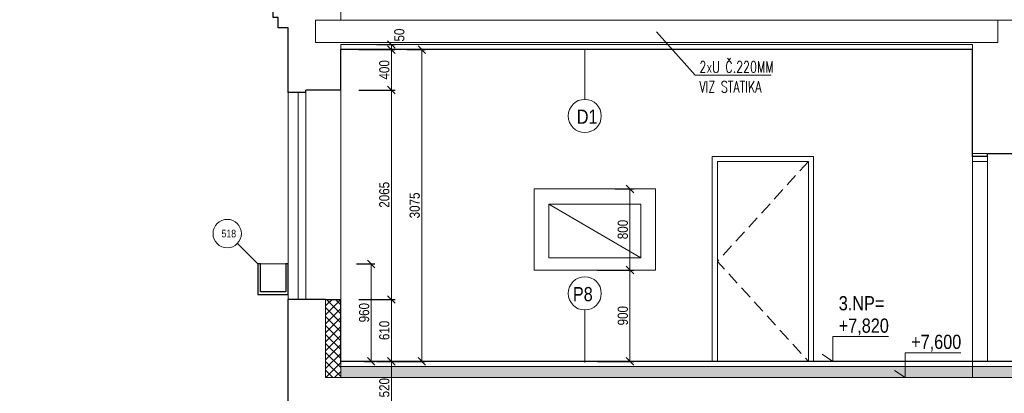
# Model space of a CAD drawing. Header units: millimetres. Extents: x -300958 to -108039, y 30118 to 292543.
# Tile 12 of 256: x -235785 to -226058, y 51874 to 55558. Entities that reach past the tile are written whole.
import ezdxf
from ezdxf.enums import TextEntityAlignment as Align

# ---------------------------------------------------------------- set-up
doc = ezdxf.new("R2010")
doc.units = ezdxf.units.MM
doc.header["$MEASUREMENT"] = 0
doc.linetypes.add('HIDDEN', pattern=[0.375, 0.25, -0.125])
doc.layers.get('0').update_dxf_attribs({"lineweight": 13})
doc.layers.get('Defpoints').update_dxf_attribs({"color": 3, "lineweight": 13})
for name, color, linetype, lineweight in [('dims', 7, 'Continuous', 9), ('legenda', 7, 'Continuous', 13), ('Materiály', 1, 'Continuous', 13), ('navrh', 1, 'Continuous', 9), ('obklad', 8, 'Continuous', 5), ('PSV', 7, 'Continuous', 13), ('tenka', 7, 'Continuous', 13), ('výškové kóty', 7, 'Continuous', 13), ('walls', 7, 'Continuous', 13)]:
    doc.layers.add(name, color=color, linetype=linetype, lineweight=lineweight)
doc.styles.add('STYLE-0', font='ARIALN.TTF')
doc.styles.add('Style-Arial', font='arial.ttf')
doc.dimstyles.new('arch', dxfattribs={"dimscale": 50, "dimtxt": 2.5, "dimasz": 2.5, "dimexe": 1.25, "dimexo": 0.9, "dimtad": 1, "dimdec": 0, "dimtxsty": 'STYLE-0', "dimblk": 'ARCHTICK', "dimcen": 2.5, "dimadec": 0, "dimazin": 0, "dimtfac": 1, "dimtdec": 0, "dimtmove": 2, "dimatfit": 3, "dimldrblk": 'ARCHTICK', "dimfxl": 0, "dimarcsym": 0})

# ---------------------------------------------------------------- blocks, each defined once
blk = doc.blocks.new('_ArchTick')
at = {"color": 0, "linetype": 'ByBlock', "flags": 128}
blk.add_lwpolyline([(-0.5, -0.5), (0.5, 0.5)], dxfattribs=at)
blk = doc.blocks.new('*D708')
at = {"layer": 'Defpoints', "color": 0, "linetype": 'Continuous'}
for p in [(-232332, 55263.8), (-232509.6, 54863.8), (-232112.6, 54863.8)]:
    blk.add_point(p, dxfattribs=at)
at = {"layer": 'dims', "color": 0, "linetype": 'Continuous', "lineweight": -2}
for p, q in [((-232257, 55263.8), (-232075.1, 55263.8)), ((-232434.6, 54863.8), (-232075.1, 54863.8))]:
    blk.add_line(p, q, dxfattribs=at)
at = {"layer": 'dims', "linetype": 'Continuous', "lineweight": 0}
blk.add_line((-232112.6, 55263.8), (-232112.6, 54863.8), dxfattribs=at)
at = {"layer": 'dims', "linetype": 'Continuous', "lineweight": 0, "xscale": 75, "yscale": 75, "zscale": 75}
for p, rotation in [((-232112.6, 55263.8), 90), ((-232112.6, 54863.8), 270)]:
    blk.add_blockref('_ArchTick', p, dxfattribs=dict(at, rotation=rotation))
at = {"layer": 'dims', "color": 0, "linetype": 'Continuous', "insert": (-232182.4, 55063.8), "char_height": 100, "attachment_point": 5, "rotation": 90, "style": 'STYLE-0'}
blk.add_mtext('400', dxfattribs=at)
blk = doc.blocks.new('*D709')
at = {"layer": 'Defpoints', "color": 0, "linetype": 'Continuous'}
for p in [(-232332, 54863.8), (-232509.6, 52798.8), (-232112.6, 52798.8)]:
    blk.add_point(p, dxfattribs=at)
at = {"layer": 'dims', "color": 0, "linetype": 'Continuous', "lineweight": -2}
for p, q in [((-232257, 54863.8), (-232075.1, 54863.8)), ((-232434.6, 52798.8), (-232075.1, 52798.8))]:
    blk.add_line(p, q, dxfattribs=at)
at = {"layer": 'dims', "linetype": 'Continuous', "lineweight": 0}
blk.add_line((-232112.6, 54863.8), (-232112.6, 52798.8), dxfattribs=at)
at = {"layer": 'dims', "linetype": 'Continuous', "lineweight": 0, "xscale": 75, "yscale": 75, "zscale": 75}
for p, rotation in [((-232112.6, 54863.8), 90), ((-232112.6, 52798.8), 270)]:
    blk.add_blockref('_ArchTick', p, dxfattribs=dict(at, rotation=rotation))
at = {"layer": 'dims', "color": 0, "linetype": 'Continuous', "insert": (-232182.4, 53831.3), "char_height": 100, "attachment_point": 5, "rotation": 90, "style": 'STYLE-0'}
blk.add_mtext('2065', dxfattribs=at)
blk = doc.blocks.new('*D710')
at = {"layer": 'Defpoints', "color": 0, "linetype": 'Continuous'}
for p in [(-232332, 52798.8), (-232254.8, 52188.8), (-232112.6, 52188.8)]:
    blk.add_point(p, dxfattribs=at)
at = {"layer": 'dims', "color": 0, "linetype": 'Continuous', "lineweight": -2}
for p, q in [((-232257, 52798.8), (-232075.1, 52798.8)), ((-232179.8, 52188.8), (-232075.1, 52188.8))]:
    blk.add_line(p, q, dxfattribs=at)
at = {"layer": 'dims', "linetype": 'Continuous', "lineweight": 0}
blk.add_line((-232112.6, 52798.8), (-232112.6, 52188.8), dxfattribs=at)
at = {"layer": 'dims', "linetype": 'Continuous', "lineweight": 0, "xscale": 75, "yscale": 75, "zscale": 75}
for p, rotation in [((-232112.6, 52798.8), 90), ((-232112.6, 52188.8), 270)]:
    blk.add_blockref('_ArchTick', p, dxfattribs=dict(at, rotation=rotation))
at = {"layer": 'dims', "color": 0, "linetype": 'Continuous', "insert": (-232182.4, 52493.8), "char_height": 100, "attachment_point": 5, "rotation": 90, "style": 'STYLE-0'}
blk.add_mtext('610', dxfattribs=at)
blk = doc.blocks.new('*D711')
at = {"layer": 'Defpoints', "color": 0, "linetype": 'Continuous'}
for p in [(-232332, 52188.8), (-232482.6, 51668.8), (-232112.6, 51668.8)]:
    blk.add_point(p, dxfattribs=at)
at = {"layer": 'dims', "color": 0, "linetype": 'Continuous', "lineweight": -2}
for p, q in [((-232257, 52188.8), (-232075.1, 52188.8)), ((-232407.6, 51668.8), (-232075.1, 51668.8))]:
    blk.add_line(p, q, dxfattribs=at)
at = {"layer": 'dims', "linetype": 'Continuous', "lineweight": 0}
blk.add_line((-232112.6, 52188.8), (-232112.6, 51668.8), dxfattribs=at)
at = {"layer": 'dims', "linetype": 'Continuous', "lineweight": 0, "xscale": 75, "yscale": 75, "zscale": 75}
for p, rotation in [((-232112.6, 52188.8), 90), ((-232112.6, 51668.8), 270)]:
    blk.add_blockref('_ArchTick', p, dxfattribs=dict(at, rotation=rotation))
at = {"layer": 'dims', "color": 0, "linetype": 'Continuous', "insert": (-232182.4, 51928.8), "char_height": 100, "attachment_point": 5, "rotation": 90, "style": 'STYLE-0'}
blk.add_mtext('520', dxfattribs=at)
blk = doc.blocks.new('*D770')
at = {"layer": 'Defpoints', "color": 0, "linetype": 'Continuous'}
for p in [(-232509.6, 55263.8), (-232332, 55313.8), (-232112.6, 55263.8)]:
    blk.add_point(p, dxfattribs=at)
at = {"layer": 'dims', "color": 0, "linetype": 'Continuous', "lineweight": -2}
for p, q in [((-232434.6, 55263.8), (-232075.1, 55263.8)), ((-232257, 55313.8), (-232075.1, 55313.8))]:
    blk.add_line(p, q, dxfattribs=at)
at = {"layer": 'dims', "linetype": 'Continuous', "lineweight": 0}
blk.add_line((-232112.6, 55313.8), (-232112.6, 55263.8), dxfattribs=at)
at = {"layer": 'dims', "linetype": 'Continuous', "lineweight": 0, "xscale": 75, "yscale": 75, "zscale": 75}
for p, rotation in [((-232112.6, 55313.8), 90), ((-232112.6, 55263.8), 270)]:
    blk.add_blockref('_ArchTick', p, dxfattribs=dict(at, rotation=rotation))
at = {"layer": 'dims', "color": 0, "linetype": 'Continuous', "insert": (-232034.1, 55406.8), "char_height": 100, "attachment_point": 5, "rotation": 90, "style": 'STYLE-0'}
blk.add_mtext('50', dxfattribs=at)
blk = doc.blocks.new('*D1263')
at = {"layer": 'Defpoints', "color": 0, "linetype": 'Continuous'}
for p in [(-229975.9, 53888.8), (-230153.4, 53088.8), (-229756.5, 53088.8)]:
    blk.add_point(p, dxfattribs=at)
at = {"layer": 'dims', "color": 0, "linetype": 'Continuous', "lineweight": -2}
for p, q in [((-229900.9, 53888.8), (-229719, 53888.8)), ((-230078.4, 53088.8), (-229719, 53088.8))]:
    blk.add_line(p, q, dxfattribs=at)
at = {"layer": 'dims', "linetype": 'Continuous', "lineweight": 0}
blk.add_line((-229756.5, 53888.8), (-229756.5, 53088.8), dxfattribs=at)
at = {"layer": 'dims', "linetype": 'Continuous', "lineweight": 0, "xscale": 75, "yscale": 75, "zscale": 75}
for p, rotation in [((-229756.5, 53888.8), 90), ((-229756.5, 53088.8), 270)]:
    blk.add_blockref('_ArchTick', p, dxfattribs=dict(at, rotation=rotation))
at = {"layer": 'dims', "color": 0, "linetype": 'Continuous', "insert": (-229826.3, 53488.8), "char_height": 100, "attachment_point": 5, "rotation": 90, "style": 'STYLE-0'}
blk.add_mtext('800', dxfattribs=at)
blk = doc.blocks.new('*D1264')
at = {"layer": 'Defpoints', "color": 0, "linetype": 'Continuous'}
for p in [(-229975.9, 53088.8), (-230153.4, 52188.8), (-229756.5, 52188.8)]:
    blk.add_point(p, dxfattribs=at)
at = {"layer": 'dims', "color": 0, "linetype": 'Continuous', "lineweight": -2}
for p, q in [((-229900.9, 53088.8), (-229719, 53088.8)), ((-230078.4, 52188.8), (-229719, 52188.8))]:
    blk.add_line(p, q, dxfattribs=at)
at = {"layer": 'dims', "linetype": 'Continuous', "lineweight": 0}
blk.add_line((-229756.5, 53088.8), (-229756.5, 52188.8), dxfattribs=at)
at = {"layer": 'dims', "linetype": 'Continuous', "lineweight": 0, "xscale": 75, "yscale": 75, "zscale": 75}
for p, rotation in [((-229756.5, 53088.8), 90), ((-229756.5, 52188.8), 270)]:
    blk.add_blockref('_ArchTick', p, dxfattribs=dict(at, rotation=rotation))
at = {"layer": 'dims', "color": 0, "linetype": 'Continuous', "insert": (-229826.3, 52638.8), "char_height": 100, "attachment_point": 5, "rotation": 90, "style": 'STYLE-0'}
blk.add_mtext('900', dxfattribs=at)
blk = doc.blocks.new('*D1317')
at = {"layer": 'Defpoints', "color": 0, "linetype": 'Continuous'}
for p in [(-232032, 55263.8), (-232209.6, 52188.8), (-231812.6, 52188.8)]:
    blk.add_point(p, dxfattribs=at)
at = {"layer": 'dims', "color": 0, "linetype": 'Continuous', "lineweight": -2}
for p, q in [((-231957, 55263.8), (-231775.1, 55263.8)), ((-232134.6, 52188.8), (-231775.1, 52188.8))]:
    blk.add_line(p, q, dxfattribs=at)
at = {"layer": 'dims', "linetype": 'Continuous', "lineweight": 0}
blk.add_line((-231812.6, 55263.8), (-231812.6, 52188.8), dxfattribs=at)
at = {"layer": 'dims', "linetype": 'Continuous', "lineweight": 0, "xscale": 75, "yscale": 75, "zscale": 75}
for p, rotation in [((-231812.6, 55263.8), 90), ((-231812.6, 52188.8), 270)]:
    blk.add_blockref('_ArchTick', p, dxfattribs=dict(at, rotation=rotation))
at = {"layer": 'dims', "color": 0, "linetype": 'Continuous', "insert": (-231882.4, 53726.3), "char_height": 100, "attachment_point": 5, "rotation": 90, "style": 'STYLE-0'}
blk.add_mtext('3075', dxfattribs=at)
blk = doc.blocks.new('*D1849')
at = {"layer": 'Defpoints', "color": 0, "linetype": 'Continuous'}
for p in [(-232532, 53148.8), (-232454.8, 52188.8), (-232312.6, 52188.8)]:
    blk.add_point(p, dxfattribs=at)
at = {"layer": 'dims', "color": 0, "linetype": 'Continuous', "lineweight": -2}
for p, q in [((-232457, 53148.8), (-232275.1, 53148.8)), ((-232379.8, 52188.8), (-232275.1, 52188.8))]:
    blk.add_line(p, q, dxfattribs=at)
at = {"layer": 'dims', "linetype": 'Continuous', "lineweight": 0}
blk.add_line((-232312.6, 53148.8), (-232312.6, 52188.8), dxfattribs=at)
at = {"layer": 'dims', "linetype": 'Continuous', "lineweight": 0, "xscale": 75, "yscale": 75, "zscale": 75}
for p, rotation in [((-232312.6, 53148.8), 90), ((-232312.6, 52188.8), 270)]:
    blk.add_blockref('_ArchTick', p, dxfattribs=dict(at, rotation=rotation))
at = {"layer": 'dims', "color": 0, "linetype": 'Continuous', "insert": (-232382.4, 52668.8), "char_height": 100, "attachment_point": 5, "rotation": 90, "style": 'STYLE-0'}
blk.add_mtext('960', dxfattribs=at)

msp = doc.modelspace()

# ---------------------------------------------------------------- hatches: boundary and pattern name
at = {"layer": 'Materiály', "linetype": 'Continuous'}
h = msp.add_hatch(dxfattribs=at)
h.set_pattern_fill('AR-SAND', color=256, scale=25, style=0)
h.set_pattern_definition([(37.5, (0, 0), (-1.574834, 48.170594), [0, -38, 0, -42.5, 0, -40.625]), (7.5, (0, 0), (44.244418, 70.553652), [0, -20.5, 0, -34.25, 0, -13.125]), (327.5, (-30.75, 0), (77.8535465, 0.141476), [0, -12.5, 0, -45, 0, -58.75]), (317.5, (-30.75, 0), (75.153165, 21.94189), [0, -6.25, 0, -29.5, 0, -33.75])])
h.paths.add_polyline_path([(-219232.6, 40918.8), (-222367.6, 40918.8), (-222367.6, 40798.8), (-219232.6, 40798.8)])
h.paths.add_polyline_path([(-222367.6, 40918.8), (-222542.6, 40918.8), (-222542.6, 40818.8), (-222898.7, 40818.8), (-222898.7, 40798.8), (-222367.6, 40798.8)])
h.paths.add_polyline_path([(-222898.7, 40818.8), (-226502.6, 40818.8), (-226502.6, 40718.8), (-223662.6, 40718.8), (-223662.6, 40798.8), (-222928.9, 40798.8)])
h.paths.add_polyline_path([(-222898.7, 40818.8), (-222928.9, 40798.8), (-222898.7, 40798.8)], flags=17)
h.paths.add_polyline_path([(-226502.6, 40818.8), (-229732.6, 40818.8), (-229732.6, 40718.8), (-226502.6, 40718.8)])
h.paths.add_polyline_path([(-229732.6, 40818.8), (-229982.6, 40818.8), (-229982.6, 40718.8), (-229732.6, 40718.8)])
h.paths.add_polyline_path([(-228618.5, 40586.4), (-228618.5, 40820.6), (-228466.4, 40820.6), (-228466.4, 40586.4)], flags=9)
h.paths.add_polyline_path([(-218115.5, 46156.5), (-218115.5, 46451.1), (-217963.3, 46451.1), (-217963.3, 46156.5)], flags=9)
h.paths.add_polyline_path([(-217865.5, 49448.5), (-217865.5, 49799.1), (-217713.3, 49799.1), (-217713.3, 49448.5)], flags=9)
h.paths.add_polyline_path([(-218115.5, 42671.5), (-218115.5, 42966.1), (-217963.3, 42966.1), (-217963.3, 42671.5)], flags=9)
h.paths.add_polyline_path([(-218115.5, 40575.3), (-218115.5, 40862.2), (-217963.3, 40862.2), (-217963.3, 40575.3)], flags=9)
h.paths.add_polyline_path([(-218136.8, 39800.3), (-218136.8, 40031.2), (-217984.6, 40031.2), (-217984.6, 39800.3)], flags=9)
h.paths.add_polyline_path([(-227176.8, 42400.8), (-227176.8, 42696.8), (-227024.7, 42696.8), (-227024.7, 42400.8)], flags=9)
h.paths.add_polyline_path([(-228618.5, 42400.8), (-228618.5, 42696.8), (-228466.4, 42696.8), (-228466.4, 42400.8)], flags=9)
h.paths.add_polyline_path([(-225570.1, 42355.8), (-225570.1, 42651.8), (-225418, 42651.8), (-225418, 42355.8)], flags=9)
h.paths.add_polyline_path([(-228618.5, 40138.1), (-228618.5, 40369), (-228466.4, 40369), (-228466.4, 40138.1)], flags=9)
h.paths.add_polyline_path([(-223678.5, 45816.5), (-223678.5, 46111.1), (-223526.3, 46111.1), (-223526.3, 45816.5)], flags=9)
h.paths.add_polyline_path([(-223678.5, 42455.8), (-223678.5, 42751.8), (-223526.3, 42751.8), (-223526.3, 42455.8)], flags=9)
h.paths.add_polyline_path([(-223678.5, 44036.7), (-223678.5, 44270.9), (-223526.3, 44270.9), (-223526.3, 44036.7)], flags=9)
h.paths.add_polyline_path([(-223678.5, 41315.7), (-223678.5, 41549.9), (-223526.3, 41549.9), (-223526.3, 41315.7)], flags=9)
h.paths.add_polyline_path([(-227074.3, 39380.3), (-227074.3, 39611.2), (-226922.2, 39611.2), (-226922.2, 39380.3)], flags=9)
h.paths.add_polyline_path([(-225483.3, 56100.3), (-224845.8, 56100.3), (-224845.8, 55862), (-225483.3, 55862)], flags=9)
h.paths.add_polyline_path([(-217799.5, 56100.3), (-217162, 56100.3), (-217162, 55862), (-217799.5, 55862)], flags=9)
h.paths.add_polyline_path([(-222994.5, 41275.8), (-222724.1, 41320.6), (-222749.2, 41471.7), (-223019.5, 41426.9)], flags=9)
h.paths.add_polyline_path([(-224212.8, 59339.5), (-222728.2, 59339.5), (-222728.2, 58991.3), (-224212.8, 58991.3)], flags=9)
h.paths.add_polyline_path([(-230100.7, 59346.6), (-228890.4, 59346.6), (-228890.3, 58998.4), (-230100.7, 58998.4)], flags=9)
h.paths.add_polyline_path([(-227728.3, 39096.1), (-227216.5, 39096.1), (-227216.5, 38857.8), (-227728.3, 38857.8)], flags=9)
h.paths.add_polyline_path([(-229521.5, 42668.8), (-228646.4, 42668.8), (-228646.4, 42177.8), (-229521.5, 42177.8)], flags=9)
h.paths.add_polyline_path([(-229322, 39948.7), (-228810.3, 39948.7), (-228810.3, 39710.5), (-229322, 39710.5)], flags=9)
h.paths.add_polyline_path([(-229285, 39872.4), (-227602.3, 39872.5), (-227602.3, 39524.3), (-229285, 39524.3)], flags=9)
h.paths.add_polyline_path([(-231871.2, 39605.7), (-230192.3, 39605.7), (-230192.3, 38829), (-231871.2, 38829)], flags=9)
h.paths.add_polyline_path([(-229212.6, 39430.4), (-228112.8, 39430.4), (-228112.8, 38939.4), (-229212.6, 38939.4)], flags=9)
h.paths.add_polyline_path([(-233846.9, 39398.6), (-232194.7, 39398.7), (-232194.7, 39050.5), (-233846.9, 39050.5)], flags=9)
h.paths.add_polyline_path([(-229098.4, 54999.1), (-228349.1, 54999.2), (-228349.1, 54793.9), (-229098.4, 54793.8)], flags=9)
h.paths.add_polyline_path([(-229098.4, 55194.7), (-228379.6, 55194.8), (-228379.6, 54989.5), (-229098.4, 54989.4)], flags=9)
h.paths.add_polyline_path([(-211403.8, 40426), (-207613.8, 40426), (-207613.8, 40280), (-211403.8, 40280)], flags=9)
h.paths.add_polyline_path([(-206340.2, 40408.8), (-205613.8, 40408.8), (-205613.8, 40276.4), (-206340.2, 40276.4)], flags=9)
h.paths.add_polyline_path([(-211944.7, 52318), (-208955.3, 52318), (-208955.3, 52112.7), (-211944.6, 52112.6)], flags=9)
h.paths.add_polyline_path([(-212402.3, 52316.9), (-212270.1, 52316.9), (-212270.1, 52111.6), (-212402.3, 52111.6)], flags=9)
h.paths.add_polyline_path([(-212399.3, 52662.7), (-210098.7, 52662.9), (-210098.7, 52433.7), (-212399.3, 52433.6)], flags=9)
h.paths.add_polyline_path([(-220630.7, 56606.8), (-220295.6, 56606.8), (-220295.6, 56393.9), (-220630.7, 56393.9)], flags=9)
h.paths.add_polyline_path([(-223459.2, 56606.8), (-223124.1, 56606.8), (-223124.1, 56393.9), (-223459.2, 56393.9)], flags=9)
h.paths.add_polyline_path([(-227896.5, 56606.8), (-227561.4, 56606.8), (-227561.4, 56393.9), (-227896.5, 56393.9)], flags=9)
h.paths.add_polyline_path([(-212960.2, 39626), (-207707.7, 39626), (-207707.7, 39449.1), (-212960.2, 39449.1)], flags=9)
h.paths.add_polyline_path([(-224446.6, 39806.1), (-223934.8, 39806.1), (-223934.8, 39567.8), (-224446.6, 39567.8)], flags=9)
h.paths.add_polyline_path([(-232371.6, 57607.3), (-232121.2, 57607.3), (-232121.2, 57392.4), (-232371.6, 57392.4)], flags=9)
h.paths.add_polyline_path([(-222875.9, 40785.2), (-222364.2, 40785.2), (-222364.2, 40546.9), (-222875.9, 40546.9)], flags=9)
h.paths.add_polyline_path([(-222765.6, 57706.6), (-222510.3, 57706.6), (-222510.3, 57493.7), (-222765.6, 57493.7)], flags=9)
h.paths.add_polyline_path([(-219976.4, 54526.6), (-219743.2, 54526.6), (-219743.2, 54316.1), (-219976.4, 54316.1)], flags=9)
h.paths.add_polyline_path([(-234807.9, 41176.1), (-234296.1, 41176.1), (-234296.1, 40937.8), (-234807.9, 40937.8)], flags=9)
h.paths.add_polyline_path([(-230316.5, 54706.6), (-230083.2, 54706.6), (-230083.2, 54496.1), (-230316.5, 54496.1)], flags=9)
h.paths.add_polyline_path([(-222765.6, 54656.6), (-222532.4, 54656.6), (-222532.4, 54446.1), (-222765.6, 54446.1)], flags=9)
h.paths.add_polyline_path([(-225469.3, 51678), (-224951.4, 50215.3), (-225305.9, 50089.8), (-225823.8, 51552.5)], flags=9)
h.paths.add_polyline_path([(-224953.9, 47502.8), (-223579.2, 46845.2), (-223741.5, 46506), (-225116.2, 47163.6)], flags=9)
h.paths.add_polyline_path([(-222744.2, 58941.1), (-222105.4, 58941.1), (-222105.4, 58702.8), (-222744.2, 58702.8)], flags=9)
h.paths.add_polyline_path([(-215943.5, 44706.8), (-214705.1, 44706.8), (-214705.1, 44492), (-215943.5, 44492)], flags=9)
h.paths.add_polyline_path([(-215922.4, 44486.1), (-215410.6, 44486.1), (-215410.6, 44247.8), (-215922.4, 44247.8)], flags=9)
h.paths.add_polyline_path([(-212583.5, 43296.6), (-206340.8, 43296.8), (-206340.8, 43091.4), (-212583.5, 43091.3)], flags=9)
h.paths.add_polyline_path([(-211884.3, 45150.9), (-210798.1, 45150.9), (-210798.1, 45035.8), (-211884.3, 45035.8)], flags=9)
h.paths.add_polyline_path([(-212583.9, 41696.2), (-208047.8, 41696.2), (-208047.8, 41490.9), (-212583.9, 41490.8)], flags=9)
h.paths.add_polyline_path([(-212583.9, 41890.3), (-205727.7, 41890.4), (-205727.7, 41685.1), (-212583.9, 41684.9)], flags=9)
h.paths.add_polyline_path([(-212583.5, 42083.9), (-206291.2, 42084.1), (-206291.2, 41878.7), (-212583.5, 41878.6)], flags=9)
h.paths.add_polyline_path([(-212583.5, 42298.8), (-205719.8, 42298.9), (-205719.8, 42093.6), (-212583.5, 42093.5)], flags=9)
h.paths.add_polyline_path([(-212583.5, 42498.8), (-206659.3, 42498.9), (-206659.3, 42293.6), (-212583.5, 42293.5)], flags=9)
h.paths.add_polyline_path([(-212583.5, 42698.8), (-205800.6, 42698.9), (-205800.6, 42493.6), (-212583.5, 42493.5)], flags=9)
h.paths.add_polyline_path([(-212583.5, 42898.8), (-205891.3, 42898.9), (-205891.3, 42693.6), (-212583.5, 42693.5)], flags=9)
h.paths.add_polyline_path([(-212583.5, 43098.8), (-205573.6, 43098.9), (-205573.6, 42893.6), (-212583.5, 42893.5)], flags=9)
h.paths.add_polyline_path([(-212573.1, 43911), (-210695.1, 43911.1), (-210695.1, 43682), (-212573.1, 43681.8)], flags=9)
h.paths.add_polyline_path([(-212583.5, 43499), (-205582.7, 43499.1), (-205582.7, 43293.8), (-212583.5, 43293.6)], flags=9)
h.paths.add_polyline_path([(-212583.5, 43699), (-205754.1, 43699.1), (-205754.1, 43493.8), (-212583.5, 43493.6)], flags=9)
h.paths.add_polyline_path([(-211884, 46664.7), (-211108, 46664.7), (-211108, 46549.6), (-211884, 46549.6)], flags=9)
h.paths.add_polyline_path([(-211884.1, 46291), (-211034.2, 46291), (-211034.2, 46158.3), (-211884.1, 46158.3)], flags=9)
h.paths.add_polyline_path([(-211884.3, 45632.8), (-209796.3, 45632.8), (-209796.3, 45335.4), (-211884.3, 45335.4)], flags=9)
h.paths.add_polyline_path([(-211884.2, 46006.5), (-210395.8, 46006.5), (-210395.8, 45729.8), (-211884.2, 45729.8)], flags=9)
h.paths.add_polyline_path([(-211884, 47038.4), (-210639, 47038.4), (-210639, 46905.7), (-211884, 46905.7)], flags=9)
h.paths.add_polyline_path([(-212528.4, 47501.1), (-210602.8, 47501.2), (-210602.8, 47272), (-212528.4, 47271.9)], flags=9)
h.paths.add_polyline_path([(-234504.8, 39526.1), (-233993, 39526.1), (-233993, 39287.8), (-234504.8, 39287.8)], flags=9)
h.paths.add_polyline_path([(-233114.3, 40874.9), (-232589.7, 40874.9), (-232589.7, 40669.5), (-233114.3, 40669.5)], flags=9)
h.paths.add_polyline_path([(-225389.8, 39975.2), (-224878.1, 39975.2), (-224878.1, 39736.9), (-225389.8, 39736.9)], flags=9)
h.paths.add_polyline_path([(-220079.8, 40765.2), (-219568, 40765.2), (-219568, 40526.9), (-220079.8, 40526.9)], flags=9)
h.paths.add_polyline_path([(-228214.4, 39945.2), (-227702.6, 39945.2), (-227702.6, 39706.9), (-228214.4, 39706.9)], flags=9)
h.paths.add_polyline_path([(-229353, 46153.4), (-229129.3, 46153.4), (-229129.3, 45948.1), (-229353, 45948.1)], flags=9)
h.paths.add_polyline_path([(-229101.5, 45719.1), (-226775, 45719), (-226775, 45513.7), (-229101.5, 45513.8)], flags=9)
h.paths.add_polyline_path([(-229112.9, 46370.7), (-226775, 46370.6), (-226775, 46165.3), (-229112.9, 46165.3)], flags=9)
h.paths.add_polyline_path([(-215953.6, 41926.8), (-214723.9, 41926.8), (-214723.9, 41712), (-215953.6, 41712)], flags=9)
h.paths.add_polyline_path([(-215963.8, 41706.1), (-215452, 41706.1), (-215452, 41467.8), (-215963.8, 41467.8)], flags=9)
h.paths.add_polyline_path([(-234012.5, 43127.9), (-233811.8, 43132.3), (-233807.3, 42927), (-234008, 42922.6)], flags=9)
h.paths.add_polyline_path([(-235655.8, 43597.5), (-234388.3, 43597.6), (-234388.3, 43392.2), (-235655.8, 43392.2)], flags=9)
h.paths.add_polyline_path([(-234259.8, 56606.8), (-233693.9, 56606.8), (-233693.9, 56358.2), (-234259.8, 56358.2)], flags=9)
h.paths.add_polyline_path([(-234259.8, 56386.1), (-233622.3, 56386.1), (-233622.3, 56147.8), (-234259.8, 56147.8)], flags=9)
h.paths.add_polyline_path([(-233571.2, 43395.1), (-233325, 43395.1), (-233325, 43182.1), (-233571.2, 43182.1)], flags=9)
h.paths.add_polyline_path([(-218007.4, 61282.7), (-217166.6, 61282.7), (-217166.6, 60934.5), (-218007.4, 60934.5)], flags=9)
h.paths.add_polyline_path([(-224774, 61282.7), (-223933.3, 61282.7), (-223933.3, 60934.5), (-224774, 60934.5)], flags=9)
h.paths.add_polyline_path([(-234075.4, 44078.9), (-233813.7, 44078.9), (-233813.7, 43873.6), (-234075.4, 43873.6)], flags=9)
h.paths.add_polyline_path([(-234075.4, 44296.1), (-233889.9, 44296.1), (-233889.9, 44090.7), (-234075.4, 44090.7)], flags=9)
h.paths.add_polyline_path([(-235655.8, 44078.9), (-234289.3, 44078.9), (-234289.3, 43873.6), (-235655.8, 43873.6)], flags=9)
h.paths.add_polyline_path([(-235655.8, 44296.1), (-234194, 44296.1), (-234194, 44090.8), (-235655.8, 44090.7)], flags=9)
h.paths.add_polyline_path([(-234075.4, 44513.3), (-233889.9, 44513.3), (-233889.9, 44307.9), (-234075.4, 44307.9)], flags=9)
h.paths.add_polyline_path([(-235655.8, 44513.3), (-234681.7, 44513.3), (-234681.7, 44308), (-235655.8, 44307.9)], flags=9)
h.paths.add_polyline_path([(-235785.4, 44866.2), (-235539.2, 44866.2), (-235539.2, 44656.2), (-235785.4, 44656.2)], flags=9)
h.paths.add_polyline_path([(-228354.8, 46805), (-226775, 46805), (-226775, 46599.7), (-228354.8, 46599.7)], flags=9)
h.paths.add_polyline_path([(-229240.8, 46805), (-229127.6, 46805), (-229127.6, 46599.7), (-229240.8, 46599.7)], flags=9)
h.paths.add_polyline_path([(-226873.1, 47320.6), (-226627.7, 47320.6), (-226627.7, 47110), (-226873.1, 47110)], flags=9)
h.paths.add_polyline_path([(-229278.9, 47022.2), (-229127.6, 47022.2), (-229127.6, 46816.8), (-229278.9, 46816.8)], flags=9)
h.paths.add_polyline_path([(-229379.6, 45936.2), (-229129.3, 45936.2), (-229129.3, 45730.9), (-229379.6, 45730.9)], flags=9)
h.paths.add_polyline_path([(-227878.6, 45936.3), (-226775, 45936.2), (-226775, 45730.9), (-227878.6, 45730.9)], flags=9)
h.paths.add_polyline_path([(-227124.3, 46153.4), (-226775, 46153.4), (-226775, 45948.1), (-227124.3, 45948.1)], flags=9)
h.paths.add_polyline_path([(-228236.7, 46587.8), (-226775, 46587.8), (-226775, 46382.5), (-228236.7, 46382.5)], flags=9)
h.paths.add_polyline_path([(-229036.1, 45501.9), (-226778.1, 45501.9), (-226778.1, 45296.6), (-229036.1, 45296.5)], flags=9)
h.paths.add_polyline_path([(-229017.4, 45284.7), (-226805.2, 45284.7), (-226805.2, 45079.4), (-229017.4, 45079.3)], flags=9)
h.paths.add_polyline_path([(-229377.9, 45284.7), (-229127.6, 45284.7), (-229127.6, 45079.3), (-229377.9, 45079.3)], flags=9)
h.paths.add_polyline_path([(-229377.9, 45501.9), (-229127.6, 45501.9), (-229127.6, 45296.5), (-229377.9, 45296.5)], flags=9)
h.paths.add_polyline_path([(-229236.9, 46587.8), (-229127.6, 46587.8), (-229127.6, 46382.5), (-229237, 46382.5)], flags=9)
h.paths.add_polyline_path([(-229240.8, 45719), (-229127.6, 45719), (-229127.6, 45513.7), (-229240.8, 45513.7)], flags=9)
h.paths.add_polyline_path([(-228709.1, 47022.2), (-226775, 47022.2), (-226775, 46816.8), (-228709.1, 46816.9)], flags=9)
h.paths.add_polyline_path([(-229377.9, 46370.6), (-229127.6, 46370.6), (-229127.6, 46165.3), (-229377.9, 46165.3)], flags=9)
h.paths.add_polyline_path([(-230281.6, 41946.8), (-230036.3, 41946.8), (-230036.3, 41736.3), (-230281.6, 41736.3)], flags=9)
h.paths.add_polyline_path([(-225071.7, 42046.8), (-224825.5, 42046.8), (-224825.5, 41833.9), (-225071.7, 41833.9)], flags=9)
h.paths.add_polyline_path([(-216440.4, 57388.8), (-215794, 57388.8), (-215794, 57183.5), (-216440.4, 57183.5)], flags=9)
h.paths.add_polyline_path([(-218704.2, 59776.1), (-218066.7, 59776.1), (-218066.7, 59537.8), (-218704.2, 59537.8)], flags=9)
h.paths.add_polyline_path([(-227540.8, 61663.4), (-226903.3, 61663.4), (-226903.3, 61425.1), (-227540.8, 61425.1)], flags=9)
h.paths.add_polyline_path([(-230082.8, 61183.8), (-229445.3, 61183.8), (-229445.3, 60945.5), (-230082.8, 60945.5)], flags=9)
h.paths.add_polyline_path([(-221795.9, 56100.3), (-221158.4, 56100.3), (-221158.4, 55862), (-221795.9, 55862)], flags=9)
h.paths.add_polyline_path([(-216092.7, 54751.1), (-214947.1, 54751.1), (-214947.1, 54545.8), (-216092.7, 54545.8)], flags=9)
h.paths.add_polyline_path([(-223347.4, 51527.2), (-222095.2, 50658.8), (-222309.5, 50349.8), (-223561.7, 51218.2)], flags=9)
h.paths.add_polyline_path([(-231266.1, 47456.3), (-229952, 46684.6), (-230142.4, 46360.4), (-231456.5, 47132)], flags=9)
h.paths.add_polyline_path([(-212960.2, 39860.2), (-207827.6, 39860.2), (-207827.6, 39683.2), (-212960.2, 39683.2)], flags=9)
h.paths.add_polyline_path([(-205897.1, 39234.1), (-205613.8, 39234.1), (-205613.8, 39120), (-205897.1, 39120)], flags=9)
h.paths.add_polyline_path([(-212951.3, 40126), (-209962.4, 40126), (-209962.4, 39979.7), (-212951.3, 39979.7)], flags=9)
h.paths.add_polyline_path([(-209332.7, 40726), (-205613.8, 40726), (-205613.8, 40579.7), (-209332.7, 40579.7)], flags=9)
h.paths.add_polyline_path([(-209715.7, 40926), (-205632.2, 40926), (-205632.2, 40779.7), (-209715.7, 40779.7)], flags=9)
h.paths.add_polyline_path([(-207451.3, 40126), (-207002.2, 40126), (-207002.2, 39993.3), (-207451.3, 39993.3)], flags=9)
h.paths.add_polyline_path([(-207451.3, 39251.3), (-206949, 39251.3), (-206949, 39118.6), (-207451.3, 39118.6)], flags=9)
h.paths.add_polyline_path([(-207451.3, 38951.3), (-206583.2, 38951.3), (-206583.2, 38818.6), (-207451.3, 38818.6)], flags=9)
h.paths.add_polyline_path([(-205802.5, 38934.6), (-205607.6, 38934.6), (-205607.6, 38782.4), (-205802.5, 38782.4)], flags=9)
h.paths.add_polyline_path([(-207451.3, 40408.8), (-207057.4, 40408.8), (-207057.4, 40295), (-207451.3, 40295)], flags=9)
h.paths.add_polyline_path([(-212951.3, 39251.3), (-212494.7, 39251.3), (-212494.7, 39118.6), (-212951.3, 39118.6)], flags=9)
h.paths.add_polyline_path([(-212951.3, 40408.8), (-212389.4, 40408.8), (-212389.4, 40293.7), (-212951.3, 40293.7)], flags=9)
h.paths.add_polyline_path([(-212951.3, 40908.8), (-212231.3, 40908.8), (-212231.3, 40793.7), (-212951.3, 40793.7)], flags=9)
h.paths.add_polyline_path([(-207083.8, 40111.1), (-205665.8, 40111.1), (-205665.8, 39742.6), (-207083.8, 39742.6)], flags=9)
h.paths.add_polyline_path([(-212963.9, 39061), (-210629.7, 39061), (-210629.7, 38839.8), (-212963.9, 38839.8)], flags=9)
h.paths.add_polyline_path([(-223048.5, 61571.2), (-222336.1, 61571.2), (-222336.1, 61324.9), (-223048.5, 61324.9)], flags=9)
h.paths.add_polyline_path([(-223048.5, 61350.4), (-222410.9, 61350.4), (-222410.9, 61112.1), (-223048.5, 61112.1)], flags=9)
h.paths.add_polyline_path([(-227733.4, 59870.8), (-227448.4, 60037.6), (-227344.7, 59860.4), (-227629.7, 59693.6)], flags=9)
h.paths.add_polyline_path([(-218637.6, 41946.8), (-218152.4, 41946.8), (-218152.4, 41736.3), (-218637.6, 41736.3)], flags=9)
h.paths.add_polyline_path([(-218722.8, 41726.1), (-218211, 41726.1), (-218211, 41487.8), (-218722.8, 41487.8)], flags=9)
h.paths.add_polyline_path([(-218637.6, 45046.8), (-218143.6, 45046.8), (-218143.6, 44836.3), (-218637.6, 44836.3)], flags=9)
h.paths.add_polyline_path([(-218722.8, 44826.1), (-218159.4, 44826.1), (-218159.4, 44587.8), (-218722.8, 44587.8)], flags=9)
h.paths.add_polyline_path([(-218722.8, 56296.1), (-218085.2, 56296.1), (-218085.2, 56057.8), (-218722.8, 56057.8)], flags=9)
h.paths.add_polyline_path([(-218722.8, 56516.8), (-218213.5, 56516.8), (-218213.5, 56306.8), (-218722.8, 56306.8)], flags=9)
h.paths.add_polyline_path([(-218722.8, 52906.8), (-218218.1, 52906.8), (-218218.1, 52693.9), (-218722.8, 52693.9)], flags=9)
h.paths.add_polyline_path([(-218637.6, 48916.8), (-218130.9, 48916.8), (-218130.9, 48706.3), (-218637.6, 48706.3)], flags=9)
h.paths.add_polyline_path([(-218722.8, 52686.1), (-218174.4, 52686.1), (-218174.4, 52447.8), (-218722.8, 52447.8)], flags=9)
h.paths.add_polyline_path([(-218722.8, 48696.1), (-218174.4, 48696.1), (-218174.4, 48457.8), (-218722.8, 48457.8)], flags=9)
h.paths.add_polyline_path([(-234970, 43183.1), (-234458.3, 43183.1), (-234458.3, 42944.8), (-234970, 42944.8)], flags=9)
h.paths.add_polyline_path([(-222692.2, 56296.1), (-222054.7, 56296.1), (-222054.7, 56057.8), (-222692.2, 56057.8)], flags=9)
h.paths.add_polyline_path([(-222692.2, 56516.8), (-222182.9, 56516.8), (-222182.9, 56306.8), (-222692.2, 56306.8)], flags=9)
h.paths.add_polyline_path([(-231290, 51524.2), (-229952, 50738.4), (-230142.4, 50414.2), (-231480.4, 51199.9)], flags=9)
h.paths.add_polyline_path([(-220079.8, 40126.1), (-219568, 40126.1), (-219568, 39887.8), (-220079.8, 39887.8)], flags=9)
h.paths.add_polyline_path([(-228354.7, 48516.1), (-227806.4, 48516.1), (-227806.4, 48277.8), (-228354.7, 48277.8)], flags=9)
h.paths.add_polyline_path([(-227012.9, 52486.1), (-226464.5, 52486.1), (-226464.5, 52247.8), (-227012.9, 52247.8)], flags=9)
h.paths.add_polyline_path([(-230335.5, 52956.8), (-230088.9, 52956.8), (-230088.9, 52743.9), (-230335.5, 52743.9)], flags=9)
h.paths.add_polyline_path([(-222783.5, 52913.4), (-222536.9, 52913.4), (-222536.9, 52700.5), (-222783.5, 52700.5)], flags=9)
h.paths.add_polyline_path([(-218820.6, 40626.1), (-218308.8, 40626.1), (-218308.8, 40387.8), (-218820.6, 40387.8)], flags=9)
h.paths.add_polyline_path([(-227728.3, 41946.8), (-227243.2, 41946.8), (-227243.2, 41736.3), (-227728.3, 41736.3)], flags=9)
h.paths.add_polyline_path([(-227728.3, 41726.1), (-227216.5, 41726.1), (-227216.5, 41487.8), (-227728.3, 41487.8)], flags=9)
h.paths.add_polyline_path([(-227728.3, 52866.8), (-227223.6, 52866.8), (-227223.6, 52653.9), (-227728.3, 52653.9)], flags=9)
h.paths.add_polyline_path([(-229001, 48916.8), (-228494.4, 48916.8), (-228494.4, 48706.3), (-229001, 48706.3)], flags=9)
h.paths.add_polyline_path([(-228329.7, 45046.8), (-227835.8, 45046.8), (-227835.8, 44836.3), (-228329.7, 44836.3)], flags=9)
h.paths.add_polyline_path([(-227728.3, 52646.1), (-227179.9, 52646.1), (-227179.9, 52407.8), (-227728.3, 52407.8)], flags=9)
h.paths.add_polyline_path([(-229001, 48696.1), (-228452.7, 48696.1), (-228452.7, 48457.8), (-229001, 48457.8)], flags=9)
h.paths.add_polyline_path([(-228329.7, 44826.1), (-227766.4, 44826.1), (-227766.4, 44587.8), (-228329.7, 44587.8)], flags=9)
h = msp.add_hatch(dxfattribs=at)
h.set_pattern_fill('ANSI37', color=256, scale=500, style=0)
h.set_pattern_definition([(135, (-449985.183, -50289.4), (44.194174, 44.194174), []), (45, (-449985.183, -50289.4), (44.194174, -44.194174), [])])
h.paths.add_polyline_path([(-232612.6, 52188.8), (-232612.6, 52028.8), (-232762.6, 52028.8), (-232762.6, 52798.8), (-232612.6, 52798.8)])
at = {"layer": 'Materiály', "linetype": 'Continuous', "lineweight": 0}
h = msp.add_hatch(dxfattribs=at)
h.set_pattern_fill('ANSI33', color=256, scale=150, style=0)
h.paths.add_polyline_path([(-219232.6, 52138.8), (-222651.8, 52138.8), (-222651.8, 52028.8), (-219232.6, 52028.8)])
h.paths.add_polyline_path([(-222651.8, 52138.8), (-225872.6, 52138.8), (-225872.6, 52028.8), (-222651.8, 52028.8)])
h.paths.add_polyline_path([(-225872.6, 52138.8), (-226372.6, 52138.8), (-226372.6, 52028.8), (-225872.6, 52028.8)])
h.paths.add_polyline_path([(-226731.2, 52138.8), (-232612.6, 52138.8), (-232612.6, 52028.8), (-226731.2, 52028.8)])
h.paths.add_polyline_path([(-226372.6, 52138.8), (-226731.2, 52138.8), (-226731.2, 52028.8), (-226372.6, 52028.8)])

# ---------------------------------------------------------------- linework, layer by layer
at = {"layer": 'legenda', "linetype": 'Continuous', "lineweight": 0}
for p, q in [((-230202.7, 54772.7), (-230202.7, 55263.8)), ((-230202.7, 52695.3), (-230202.7, 52178.8))]:
    msp.add_line(p, q, dxfattribs=at)
at = {"layer": 'legenda', "linetype": 'Continuous', "lineweight": 0, "flags": 128}
msp.add_lwpolyline([(-229492.6, 55439.2), (-229111.5, 55012.7), (-228360.8, 55012.7)], dxfattribs=at)
at = {"layer": 'legenda', "linetype": 'Continuous', "lineweight": 0}
for centre in [(-230202.7, 54608.9), (-230202.7, 52859.1)]:
    msp.add_circle(centre, 163.8, dxfattribs=at)
at = {"layer": 'Materiály', "linetype": 'Continuous', "lineweight": 0}
for p in [(-228822.6, 55313.8), (-232612.6, 55263.8)]:
    msp.add_line(p, (-232612.6, 55313.8), dxfattribs=at)
at = {"layer": 'Materiály', "linetype": 'Continuous'}
for p, q in [((-232612.6, 52188.8), (-232612.6, 52028.8)), ((-232612.6, 52138.8), (-219232.6, 52138.8))]:
    msp.add_line(p, q, dxfattribs=at)
at = {"layer": 'navrh', "linetype": 'Continuous'}
for p, q in [((-232862.6, 55333.8), (-232862.6, 55553.8)), ((-232612.6, 55553.8), (-232862.6, 55553.8)), ((-226122.6, 55333.8), (-226122.6, 55553.8)), ((-232862.6, 55333.8), (-226122.6, 55333.8)), ((-233032.6, 54838.8), (-233032.6, 52798.8)), ((-232957.6, 54838.8), (-232957.6, 52798.8)), ((-226222.6, 52188.8), (-226222.6, 54208.8)), ((-226222.6, 54158.8), (-226372.6, 54158.8)), ((-233157.6, 53148.8), (-233407.6, 53148.8))]:
    msp.add_line(p, q, dxfattribs=at)
at = {"layer": 'navrh', "linetype": 'Continuous', "lineweight": 30}
for p, q in [((-226372.6, 55263.8), (-232612.6, 55263.8)), ((-226372.6, 54208.8), (-226372.6, 54238.8)), ((-226222.6, 54208.8), (-226372.6, 54208.8)), ((-226222.6, 54208.8), (-226222.6, 54238.8)), ((-232762.6, 52798.8), (-232612.6, 52798.8)), ((-232612.6, 52188.8), (-232612.6, 52798.8)), ((-219232.6, 52188.8), (-232612.6, 52188.8))]:
    msp.add_line(p, q, dxfattribs=at)
at = {"layer": 'navrh', "linetype": 'Continuous', "lineweight": 0}
msp.add_line((-226372.6, 54208.8), (-226372.6, 52028.8), dxfattribs=at)
at = {"layer": 'navrh', "linetype": 'Continuous', "flags": 128}
for points in [[(-228942.6, 52188.8), (-228942.6, 54208.8), (-227942.6, 54208.8), (-227942.6, 52188.8)], [(-228892.6, 52188.8), (-228892.6, 54158.8), (-227992.6, 54158.8), (-227992.6, 52188.8)]]:
    msp.add_lwpolyline(points, dxfattribs=at)
msp.add_lwpolyline([(-230702.6, 53088.8), (-229502.6, 53088.8), (-229502.6, 53888.8), (-230702.6, 53888.8)], close=True, dxfattribs=at)
at = {"layer": 'navrh', "linetype": 'Continuous', "lineweight": 30, "flags": 128}
msp.add_lwpolyline([(-233132.6, 52848.8), (-233132.6, 53148.8), (-233157.6, 53148.8), (-233157.6, 52873.8), (-233407.6, 52873.8), (-233407.6, 53148.8), (-233432.6, 53148.8), (-233432.6, 52848.8), (-233132.6, 52848.8)], dxfattribs=at)
at = {"layer": 'obklad', "linetype": 'Continuous', "flags": 128}
msp.add_lwpolyline([(-230557.6, 53738.8), (-230557.6, 53208.8), (-229647.6, 53208.8), (-229647.6, 53738.8), (-230557.6, 53738.8), (-229647.6, 53208.8)], dxfattribs=at)
at = {"layer": 'PSV', "linetype": 'Continuous', "lineweight": 0}
msp.add_line((-233634.8, 53351), (-233432.6, 53148.8), dxfattribs=at)
msp.add_circle((-233735.1, 53448.8), 140.1, dxfattribs=at)
at = {"layer": 'tenka', "linetype": 'Continuous'}
for p, q in [((-232612.6, 55778.8), (-232612.6, 55553.8)), ((-232612.6, 55553.8), (-219232.6, 55553.8)), ((-226372.6, 55313.8), (-232612.6, 55313.8)), ((-232612.6, 55313.8), (-232612.6, 55263.8)), ((-226372.6, 55263.8), (-226372.6, 55313.8)), ((-233132.6, 54838.8), (-233132.6, 52798.8)), ((-232612.6, 54863.8), (-232612.6, 52188.8)), ((-226222.6, 54238.8), (-226372.6, 54238.8)), ((-232762.6, 52798.8), (-232762.6, 52028.8)), ((-232762.6, 52188.8), (-232762.6, 52028.8)), ((-219232.6, 52028.8), (-232762.6, 52028.8))]:
    msp.add_line(p, q, dxfattribs=at)
at = {"layer": 'tenka', "linetype": 'HIDDEN', "ltscale": 500, "flags": 128}
msp.add_lwpolyline([(-227992.6, 54158.8), (-228892.6, 53173.8), (-227992.6, 52188.8)], dxfattribs=at)
at = {"layer": 'výškové kóty', "linetype": 'Continuous', "lineweight": 0, "flags": 128}
for points in [[(-227202.4, 52434.2), (-227751, 52434.2), (-227751, 52188.8), (-227857.5, 52259.2)], [(-226486.9, 52274.2), (-227035.6, 52274.2), (-227035.6, 52028.8), (-227142.1, 52099.2)]]:
    msp.add_lwpolyline(points, dxfattribs=at)
at = {"layer": 'walls', "linetype": 'Continuous', "lineweight": 30}
for p, q in [((-233132.6, 54838.8), (-233132.6, 55478.8)), ((-232612.6, 54863.8), (-232612.6, 55263.8)), ((-232612.6, 54863.8), (-232612.6, 55263.8)), ((-226372.6, 54238.8), (-226372.6, 55263.8)), ((-232957.6, 54838.8), (-233132.6, 54838.8)), ((-232612.6, 54863.8), (-232957.6, 54863.8)), ((-232957.6, 54838.8), (-232957.6, 54863.8)), ((-226222.6, 54238.8), (-225872.6, 54238.8)), ((-233132.6, 51168.8), (-233132.6, 52798.8)), ((-232762.6, 52798.8), (-233132.6, 52798.8))]:
    msp.add_line(p, q, dxfattribs=at)
at = {"layer": 'walls', "linetype": 'Continuous', "lineweight": 30, "flags": 128}
msp.add_lwpolyline([(-233132.6, 55478.8), (-233232.6, 55478.8), (-233232.6, 55578.8), (-233282.6, 55578.8), (-233282.6, 55678.8), (-233432.6, 55678.8), (-233532.6, 55928.8)], dxfattribs=at)

# ---------------------------------------------------------------- texts
at = {"layer": 'legenda', "linetype": 'Continuous', "lineweight": 0, "char_height": 112, "attachment_point": 4, "rotation": 0.00909, "line_spacing_factor": 0.803213, "style": 'Style-Arial'}
for s, insert in [('{\\Fromans|c238;\\W0.71429;2xU Č.220MM}', (-229070.4, 55092.1)), ('{\\Fromans|c238;\\W0.71429;VIZ STATIKA}', (-229070.4, 54896.4))]:
    msp.add_mtext(s, dxfattribs=dict(at, insert=insert))
at = {"layer": 'legenda', "linetype": 'Continuous', "lineweight": 0, "char_height": 140, "style": 'STYLE-0'}
for s, insert, width, attachment_point in [('D1', (-230281.5, 54671.6), 298.375, 1), ('P8', (-230123.9, 52921.8), 1046.843, 3)]:
    msp.add_mtext(s, dxfattribs=dict(at, insert=insert, width=width, attachment_point=attachment_point))
at = {"layer": 'PSV', "linetype": 'Continuous', "lineweight": 0, "style": 'STYLE-0'}
msp.add_text('518', height=75, dxfattribs=at).set_placement((-233719.2, 53448.8), align=Align.MIDDLE_CENTER)
at = {"layer": 'výškové kóty', "linetype": 'Continuous', "lineweight": 0, "char_height": 140, "width": 1046.843, "attachment_point": 1, "style": 'STYLE-0'}
for s, insert in [('3.NP=', (-227693.3, 52831.8)), ('+7,820', (-227693.3, 52611.1)), ('+7,600', (-226977.9, 52451.1))]:
    msp.add_mtext(s, dxfattribs=dict(at, insert=insert))

# ---------------------------------------------------------------- dimensions: what is measured, and where the dimension line sits
at = {"layer": 'dims', "linetype": 'Continuous'}
dim = msp.add_linear_dim(base=(-232112.6, 55263.8), p1=(-232332, 55313.8), p2=(-232509.6, 55263.8), angle=90, dimstyle='arch', override={"dimtxt": 2, "dimasz": 1.5, "dimexe": 0.75, "dimexo": 1.5, "dimgap": 0.375, "dimcen": 0.05, "dimclrd": 256, "dimlwd": 0}, dxfattribs=at)
dim.commit()
dim.dimension.update_dxf_attribs({"geometry": '*D770', "text_midpoint": (-232034.1, 55406.8), "dimtype": 160})
for base, p1, p2, picture, middle in [((-232112.6, 54863.8), (-232332, 55263.8), (-232509.6, 54863.8), '*D708', (-232182.4, 55063.8)), ((-231812.6, 52188.8), (-232032, 55263.8), (-232209.6, 52188.8), '*D1317', (-231882.4, 53726.3)), ((-232112.6, 52798.8), (-232332, 54863.8), (-232509.6, 52798.8), '*D709', (-232182.4, 53831.3)), ((-229756.5, 53088.8), (-229975.9, 53888.8), (-230153.4, 53088.8), '*D1263', (-229826.3, 53488.8)), ((-232312.6, 52188.8), (-232532, 53148.8), (-232454.8, 52188.8), '*D1849', (-232382.4, 52668.8)), ((-229756.5, 52188.8), (-229975.9, 53088.8), (-230153.4, 52188.8), '*D1264', (-229826.3, 52638.8)), ((-232112.6, 52188.8), (-232332, 52798.8), (-232254.8, 52188.8), '*D710', (-232182.4, 52493.8)), ((-232112.6, 51668.8), (-232332, 52188.8), (-232482.6, 51668.8), '*D711', (-232182.4, 51928.8))]:
    dim = msp.add_linear_dim(base=base, p1=p1, p2=p2, angle=90, dimstyle='arch', override={"dimtxt": 2, "dimasz": 1.5, "dimexe": 0.75, "dimexo": 1.5, "dimgap": 0.375, "dimcen": 0.05, "dimclrd": 256, "dimlwd": 0}, dxfattribs=at)
    dim.commit()
    dim.dimension.update_dxf_attribs({"geometry": picture, "text_midpoint": middle})

doc.saveas('drawing.dxf')
